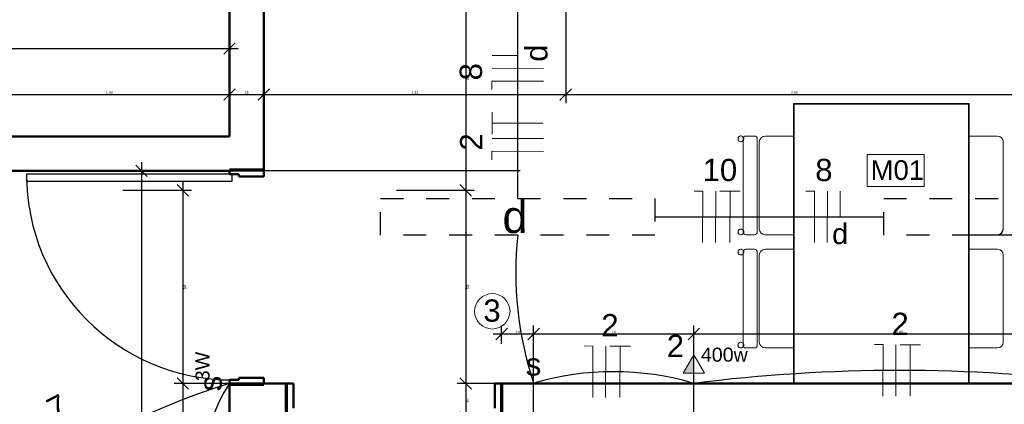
# Model space of a CAD drawing. Header units: metres. Extents: x -69 to 570, y -81 to 66.
# Tile 17 of 33: x -4.31 to 0, y -3.56 to -1.88. Entities that reach past the tile are written whole.
import ezdxf

# ---------------------------------------------------------------- set-up
doc = ezdxf.new("R2010")
doc.units = ezdxf.units.M
doc.linetypes.add('_Traço Ponto', pattern=[0.015, 0.01, -0.0025, 0, -0.0025])
for name, color, linetype, lineweight in [('A-ANNO-DIMS', 211, 'Continuous', 9), ('A-ANNO-NOTE', 3, 'Continuous', 9), ('A-DETL', 90, 'Continuous', 25), ('A-DOOR', 31, 'Continuous', 25), ('A-WALL', 113, 'Continuous', 25), ('EL-Condutos', 1, 'Continuous', 30), ('EL-Fios', 251, 'Continuous', 20), ('EL-Textos fios', 7, 'Continuous', 20), ('EL-Textos pontos', 5, 'Continuous', 20), ('HACH', 251, 'Continuous', 5), ('I-FURN', 30, 'Continuous', 25)]:
    doc.layers.add(name, color=color, linetype=linetype, lineweight=lineweight)
doc.styles.add('Arial', font='arial.ttf', dxfattribs={"height": 0.049177})
doc.styles.add('Arial_1', font='arial.ttf', dxfattribs={"height": 0.061471})
doc.styles.add('Arial_5', font='arial.ttf', dxfattribs={"height": 0.036882})
doc.styles.add('Arial_6', font='arial.ttf', dxfattribs={"height": 0.086059})
doc.styles.add('Arial_7', font='arial.ttf', dxfattribs={"height": 0.003934})
doc.dimstyles.new('Diagonal_-_1_50mm_Arial', dxfattribs={"dimscale": 0.3048, "dimtxt": 0.0375, "dimasz": 0.164042, "dimexe": 0.123031, "dimexo": 0.0625, "dimgap": 0.012303, "dimtad": 1, "dimrnd": 0.001, "dimzin": 0, "dimdsep": 46, "dimtxsty": 'Arial_5', "dimblk1": 'OBLIQUE', "dimblk2": 'OBLIQUE', "dimsah": 1, "dimcen": 0.09, "dimdle": 0.123031, "dimazin": 0, "dimtfac": 1, "dimtdec": 4, "dimtix": 1, "dimtmove": 0, "dimatfit": 3, "dimfxl": 0.246063, "dimfxlon": 1, "dimtvp": 1, "dimtolj": 1, "dimtzin": 0, "dimarcsym": 2})
doc.dimstyles.new('Diagonal_-_1_50mm_Arial_1', dxfattribs={"dimscale": 0.3048, "dimtxt": 0.0375, "dimasz": 0.164042, "dimexe": 0.123031, "dimexo": 0.0625, "dimgap": 0.012303, "dimtad": 1, "dimdec": 1, "dimlfac": 100, "dimrnd": 0.1, "dimdsep": 46, "dimtxsty": 'Arial_5', "dimblk1": 'OBLIQUE', "dimblk2": 'OBLIQUE', "dimsah": 1, "dimcen": 0.09, "dimdle": 0.123031, "dimazin": 0, "dimtfac": 1, "dimtdec": 4, "dimtix": 1, "dimtmove": 0, "dimatfit": 3, "dimfxl": 0.246063, "dimfxlon": 1, "dimtvp": 1, "dimtolj": 1, "dimtzin": 0, "dimarcsym": 2})

# ---------------------------------------------------------------- blocks, each defined once
blk = doc.blocks.new('Simbolos ok 2 - Interruptor-4436457-PLANTA BAIXA LAYOUT')
at = {"layer": 'A-ANNO-NOTE'}
blk.add_line((0, 0.00121), (0, 0), dxfattribs=at)
at = {"layer": 'A-ANNO-NOTE', "insert": (-0.00003, 0.0053), "char_height": 0.00393, "width": 0.003264, "attachment_point": 2, "line_spacing_factor": 0.938532, "style": 'Arial_7'}
blk.add_mtext('s', dxfattribs=at)
blk = doc.blocks.new('Simbolos ok - Tomada Média-4435890-PLANTA BAIXA LAYOUT')
at = {"layer": 'A-ANNO-NOTE'}
blk.add_hatch(color=256, dxfattribs=at).paths.add_polyline_path([(0, 0.00178), (-0.00186, 0.00178), (0, 0.005)], flags=0)
for p, q in [((0, 0.005), (-0.00186, 0.00178)), ((0, 0.005), (-0.00186, 0.00178)), ((0, 0.005), (0.00186, 0.00178)), ((0, 0.00178), (0, 0.005)), ((0.00186, 0.00178), (-0.00186, 0.00178)), ((-0.00186, 0.00178), (0, 0.00178)), ((0, 0.00178), (0, 0))]:
    blk.add_line(p, q, dxfattribs=at)
blk = doc.blocks.new('_Oblique')
at = {"color": 0, "linetype": 'ByBlock', "lineweight": -2}
blk.add_line((-0.5, -0.5), (0.5, 0.5), dxfattribs=at)

msp = doc.modelspace()

# ---------------------------------------------------------------- linework, layer by layer
at = {"layer": 'A-DETL', "linetype": '_Traço Ponto', "lineweight": 30}
for p, q in [((-2.7319, -2.6583), (-1.5319, -2.6583)), ((-2.7319, -2.8183), (-2.7319, -2.6583)), ((-1.5319, -2.6583), (-1.5319, -2.8183)), ((-0.5319, -2.6583), (0.6681, -2.6583)), ((-0.5319, -2.8183), (-0.5319, -2.6583)), ((-1.5319, -2.8183), (-2.7319, -2.8183)), ((0.6681, -2.8183), (-0.5319, -2.8183))]:
    msp.add_line(p, q, dxfattribs=at)
at = {"layer": 'A-DOOR', "color": 251, "lineweight": 50}
for p, q in [((-3.3924, -2.5521), (-3.3924, -2.5321)), ((-3.3924, -2.5321), (-3.2424, -2.5321)), ((-3.2424, -2.5321), (-3.2424, -2.5621)), ((-3.3512, -2.5521), (-3.3924, -2.5521)), ((-3.3512, -2.5621), (-3.3512, -2.5521)), ((-3.2424, -2.5621), (-3.3512, -2.5621)), ((-3.3512, -3.4421), (-3.3512, -3.4521)), ((-3.2424, -3.4421), (-3.3512, -3.4421)), ((-3.2424, -3.4721), (-3.2424, -3.4421)), ((-3.3512, -3.4521), (-3.3924, -3.4521)), ((-3.3924, -3.4521), (-3.3924, -3.4721)), ((-3.3924, -3.4721), (-3.2424, -3.4721)), ((-3.1424, -3.6171), (-3.1424, -3.4671)), ((-3.1424, -3.4671), (-3.1124, -3.4671)), ((-3.1124, -3.4671), (-3.1124, -3.5759)), ((-2.2024, -3.4671), (-2.2324, -3.4671)), ((-2.2324, -3.4671), (-2.2324, -3.5759)), ((-2.2024, -3.6171), (-2.2024, -3.4671))]:
    msp.add_line(p, q, dxfattribs=at)
at = {"layer": 'A-DOOR', "color": 251}
for p, q in [((-3.38, -2.5521), (-4.28, -2.5521)), ((-4.28, -2.5521), (-4.28, -2.5821)), ((-4.28, -2.5821), (-3.38, -2.5821)), ((-3.38, -2.5821), (-3.38, -2.5521))]:
    msp.add_line(p, q, dxfattribs=at)
msp.add_arc((-3.38, -2.5521), 0.9, 180, 270, dxfattribs=at)
at = {"layer": 'A-WALL', "color": 251, "lineweight": 50}
for p, q in [((-3.3924, -0.8921), (-3.3924, -2.3871)), ((-3.2424, -2.5321), (-3.2424, -1.0421)), ((-3.3924, -2.3871), (-4.4424, -2.3871)), ((-4.4424, -2.5371), (-3.3924, -2.5371)), ((-3.3924, -3.4671), (-3.2424, -3.4671)), ((-3.3924, -3.4721), (-3.3924, -7.9671)), ((-3.1424, -3.4671), (-3.2424, -3.4671)), ((1.7076, -3.4671), (-2.2024, -3.4671))]:
    msp.add_line(p, q, dxfattribs=at)
at = {"layer": 'A-WALL', "color": 251, "lineweight": 70}
for p, q in [((-3.3924, -2.5321), (-3.2424, -2.5321)), ((-3.3924, -2.5371), (-3.3924, -2.5321)), ((-3.2424, -3.4721), (-3.3924, -3.4721)), ((-3.2424, -3.4671), (-3.2424, -3.4721)), ((-3.1424, -3.6171), (-3.1424, -3.4671)), ((-2.2024, -3.4671), (-2.2024, -3.6171))]:
    msp.add_line(p, q, dxfattribs=at)
at = {"layer": 'A-WALL', "color": 251}
msp.add_line((-3.3924, -3.4721), (-3.3924, -3.4671), dxfattribs=at)
at = {"layer": 'EL-Condutos'}
for p, q in [((-2.1319, -2.6583), (-2.1319, -1.5183)), ((-1.5319, -2.7383), (-0.5319, -2.7383)), ((-2.0624, -3.6171), (-2.0624, -3.4671))]:
    msp.add_line(p, q, dxfattribs=at)
at = {"layer": 'EL-Condutos', "lineweight": 9}
msp.add_circle((-2.2432, -3.1517), 0.0774, dxfattribs=at)
at = {"layer": 'EL-Condutos'}
for centre, radius, start, end in [((-0.5991, -2.9811), 1.5415, 173.9368, 198.325), ((-1.7146, -4.6526), 1.2368, 73.4542, 106.3318), ((-0.4623, -10.5924), 7.182, 82.80081, 97.19919), ((-2.249, -7.0292), 3.7415, 107.8153, 144.4311), ((-2.8665, -3.8171), 0.6317, 146.3553, 213.6447)]:
    msp.add_arc(centre, radius, start, end, dxfattribs=at)
at = {"layer": 'EL-Fios', "color": 5}
for p, q in [((-2.1319, -2.0321), (-2.2442, -2.0316)), ((-2.0194, -2.0888), (-2.2444, -2.0878)), ((-2.2448, -2.1816), (-2.2446, -2.144)), ((-2.0197, -2.145), (-2.2446, -2.144)), ((-2.2442, -2.3279), (-2.244, -2.2798)), ((-2.2444, -2.3759), (-2.2442, -2.3279)), ((-2.0204, -2.3283), (-2.2442, -2.3279)), ((-2.0194, -2.396), (-2.2444, -2.395)), ((-2.2448, -2.4888), (-2.2446, -2.4512)), ((-2.0197, -2.4522), (-2.2446, -2.4512)), ((-1.3603, -2.6253), (-1.3227, -2.6255)), ((-1.3237, -2.8505), (-1.3227, -2.6255)), ((-1.2675, -2.8507), (-1.2666, -2.6257)), ((-1.2483, -2.6258), (-1.2036, -2.6259)), ((-1.2045, -2.8509), (-1.2036, -2.6259)), ((-1.2036, -2.6259), (-1.159, -2.6261)), ((-0.8717, -2.6254), (-0.8342, -2.6256)), ((-0.8352, -2.8506), (-0.8342, -2.6256)), ((-0.7789, -2.8508), (-0.778, -2.6258)), ((-0.7222, -2.7383), (-0.7218, -2.626)), ((-1.841, -3.3034), (-1.8034, -3.3036)), ((-1.8044, -3.5286), (-1.8034, -3.3036)), ((-1.7482, -3.5288), (-1.7472, -3.3038)), ((-1.729, -3.3039), (-1.6843, -3.304)), ((-1.6852, -3.529), (-1.6843, -3.304)), ((-1.6843, -3.304), (-1.6397, -3.3042)), ((-0.5723, -3.2975), (-0.5348, -3.2976)), ((-0.5358, -3.5226), (-0.5348, -3.2976)), ((-0.4795, -3.5229), (-0.4786, -3.2979)), ((-0.4603, -3.2979), (-0.4156, -3.2981)), ((-0.4166, -3.5231), (-0.4156, -3.2981)), ((-0.4156, -3.2981), (-0.371, -3.2983))]:
    msp.add_line(p, q, dxfattribs=at)
at = {"layer": 'HACH', "color": 253}
for p, q in [((-0.9263, -2.242), (-0.9263, -3.4671)), ((-0.1584, -2.242), (-0.9263, -2.242)), ((-0.9256, -3.4664), (-0.9256, -2.2427)), ((-0.9256, -2.2427), (-0.1591, -2.2427)), ((-0.9249, -2.2434), (-0.9256, -2.2427)), ((-0.1598, -2.2434), (-0.9249, -2.2434)), ((-0.9249, -3.4657), (-0.9249, -2.2434)), ((-0.9234, -2.2442), (-0.9234, -3.4642)), ((-0.1614, -2.2442), (-0.9234, -2.2442)), ((-0.9234, -2.245), (-0.9234, -3.4642)), ((-0.9234, -2.245), (-0.1614, -2.245)), ((-0.1614, -3.4642), (-0.1614, -2.2442)), ((-0.1614, -3.4642), (-0.1614, -2.245)), ((-0.1591, -2.2427), (-0.1598, -2.2434)), ((-0.1598, -2.2434), (-0.1598, -3.4657)), ((-0.1591, -2.2427), (-0.1591, -3.4664)), ((-0.1584, -3.4671), (-0.1584, -2.242)), ((-1.147, -2.3974), (-1.147, -2.8038)), ((-1.0974, -2.3847), (-1.1343, -2.3847)), ((-1.0847, -2.8038), (-1.0847, -2.3974)), ((-1.0758, -2.4101), (-1.0758, -2.7911)), ((-0.9263, -2.3847), (-1.0504, -2.3847)), ((-0.0344, -2.3847), (-0.1584, -2.3847)), ((-0.009, -2.7911), (-0.009, -2.4101)), ((-0.6047, -2.4658), (-0.3547, -2.4658)), ((-0.6047, -2.6058), (-0.6047, -2.4658)), ((-0.3547, -2.4658), (-0.3547, -2.6058)), ((-0.3547, -2.6058), (-0.6047, -2.6058)), ((-1.1343, -2.8165), (-1.0974, -2.8165)), ((-1.0504, -2.8165), (-0.9263, -2.8165)), ((-1.0974, -2.88), (-1.1343, -2.88)), ((-0.9263, -2.88), (-1.0504, -2.88)), ((-0.0344, -2.88), (-0.1584, -2.88)), ((-1.147, -2.8927), (-1.147, -3.2991)), ((-1.0847, -3.2991), (-1.0847, -2.8927)), ((-1.0758, -2.9054), (-1.0758, -3.2864)), ((-0.009, -3.2864), (-0.009, -2.9054)), ((-1.1343, -3.3118), (-1.0974, -3.3118)), ((-1.0504, -3.3118), (-0.9263, -3.3118)), ((-0.1584, -3.3118), (-0.0344, -3.3118))]:
    msp.add_line(p, q, dxfattribs=at)
for centre, radius, start, end in [((-1.1343, -2.3974), 0.0127, 90, 180), ((-1.0974, -2.3974), 0.0127, 360, 90), ((-1.0504, -2.4101), 0.0254, 90, 180), ((-0.0344, -2.4101), 0.0254, 360, 90), ((-1.0504, -2.7911), 0.0254, 180, 270), ((-1.1343, -2.8038), 0.0127, 180, 270), ((-1.0974, -2.8038), 0.0127, 270, 360), ((-1.1343, -2.8927), 0.0127, 90, 180), ((-1.0974, -2.8927), 0.0127, 360, 90), ((-1.0504, -2.9054), 0.0254, 90, 180), ((-0.0344, -2.9054), 0.0254, 360, 90), ((-1.1343, -3.2991), 0.0127, 180, 270), ((-1.0974, -3.2991), 0.0127, 270, 360), ((-1.0504, -3.2864), 0.0254, 180, 270), ((-0.0344, -3.2864), 0.0254, 270, 360)]:
    msp.add_arc(centre, radius, start, end, dxfattribs=at)
for points in [[(-0.9264, -2.242), (-0.9264, -2.242), (-0.9264, -2.242), (-0.9264, -2.242)], [(-0.9256, -2.2427), (-0.9258, -2.2426), (-0.9261, -2.2423), (-0.9263, -2.2421), (-0.9263, -2.242), (-0.9263, -2.242)], [(-0.1584, -2.242), (-0.1584, -2.242), (-0.1585, -2.2421), (-0.1587, -2.2423), (-0.159, -2.2426), (-0.1591, -2.2427)], [(-0.1584, -2.242), (-0.1584, -2.242), (-0.1584, -2.242), (-0.1584, -2.242)]]:
    msp.add_open_spline(points, degree=3, dxfattribs=at)
for points in [[(-1.1437, -2.3971), (-1.1437, -2.396), (-1.144, -2.394), (-1.1451, -2.3911), (-1.1468, -2.3886), (-1.1499, -2.3858), (-1.1548, -2.384), (-1.1603, -2.3846), (-1.1643, -2.3869), (-1.167, -2.3898), (-1.1687, -2.3933), (-1.169, -2.3958), (-1.169, -2.3971)], [(-1.169, -2.3971), (-1.169, -2.3981), (-1.1688, -2.4001), (-1.1677, -2.403), (-1.1659, -2.4056), (-1.1629, -2.4083), (-1.158, -2.4102), (-1.1525, -2.4095), (-1.1485, -2.4072), (-1.1458, -2.4044), (-1.1441, -2.4009), (-1.1437, -2.3984), (-1.1437, -2.3971)], [(-1.1437, -2.8043), (-1.1437, -2.8033), (-1.144, -2.8012), (-1.1451, -2.7983), (-1.1468, -2.7958), (-1.1499, -2.7931), (-1.1548, -2.7912), (-1.1603, -2.7919), (-1.1643, -2.7941), (-1.167, -2.797), (-1.1687, -2.8005), (-1.169, -2.803), (-1.169, -2.8043)], [(-1.169, -2.8043), (-1.169, -2.8053), (-1.1688, -2.8074), (-1.1677, -2.8103), (-1.1659, -2.8128), (-1.1629, -2.8155), (-1.158, -2.8174), (-1.1525, -2.8167), (-1.1485, -2.8144), (-1.1458, -2.8116), (-1.1441, -2.8081), (-1.1437, -2.8056), (-1.1437, -2.8043)], [(-1.1437, -2.8924), (-1.1437, -2.8913), (-1.144, -2.8893), (-1.1451, -2.8864), (-1.1468, -2.8839), (-1.1499, -2.8811), (-1.1548, -2.8793), (-1.1603, -2.8799), (-1.1643, -2.8822), (-1.167, -2.8851), (-1.1687, -2.8886), (-1.169, -2.8911), (-1.169, -2.8924)], [(-1.169, -2.8924), (-1.169, -2.8934), (-1.1688, -2.8954), (-1.1677, -2.8983), (-1.1659, -2.9009), (-1.1629, -2.9036), (-1.158, -2.9055), (-1.1525, -2.9048), (-1.1485, -2.9025), (-1.1458, -2.8997), (-1.1441, -2.8962), (-1.1437, -2.8937), (-1.1437, -2.8924)], [(-1.1437, -3.2996), (-1.1437, -3.2986), (-1.144, -3.2965), (-1.1451, -3.2936), (-1.1468, -3.2911), (-1.1499, -3.2884), (-1.1548, -3.2865), (-1.1603, -3.2872), (-1.1643, -3.2894), (-1.167, -3.2923), (-1.1687, -3.2958), (-1.169, -3.2983), (-1.169, -3.2996)], [(-1.169, -3.2996), (-1.169, -3.3006), (-1.1688, -3.3027), (-1.1677, -3.3056), (-1.1659, -3.3081), (-1.1629, -3.3108), (-1.158, -3.3127), (-1.1525, -3.312), (-1.1485, -3.3097), (-1.1458, -3.3069), (-1.1441, -3.3034), (-1.1437, -3.3009), (-1.1437, -3.2996)]]:
    msp.add_open_spline(points, degree=3, knots=[0, 0, 0, 0, 0.076923, 0.153846, 0.230769, 0.307692, 0.461538, 0.615385, 0.711538, 0.807692, 0.903846, 1, 1, 1, 1], dxfattribs=at)
at = {"layer": 'I-FURN', "color": 253}
for p, q in [((-0.1584, -2.8165), (-0.0344, -2.8165)), ((-0.9249, -3.4657), (-0.9256, -3.4664)), ((-0.1591, -3.4664), (-0.9256, -3.4664)), ((-0.1598, -3.4657), (-0.9249, -3.4657)), ((-0.9234, -3.4642), (-0.1614, -3.4642)), ((-0.9234, -3.4642), (-0.1614, -3.4642)), ((-0.1591, -3.4664), (-0.1598, -3.4657))]:
    msp.add_line(p, q, dxfattribs=at)
msp.add_arc((-0.0344, -2.7911), 0.0254, 270, 360, dxfattribs=at)
for points in [[(-0.9256, -3.4664), (-0.9258, -3.4666), (-0.9261, -3.4668), (-0.9262, -3.467), (-0.9263, -3.467)], [(-0.1585, -3.467), (-0.1586, -3.467), (-0.1587, -3.4668), (-0.159, -3.4666), (-0.1591, -3.4664)]]:
    msp.add_open_spline(points, degree=3, dxfattribs=at)

# ---------------------------------------------------------------- block references
at = {"layer": 'A-ANNO-NOTE', "xscale": 25, "yscale": 25, "zscale": 25}
for name, p in [('Simbolos ok - Tomada Média-4435890-PLANTA BAIXA LAYOUT', (-1.3624, -3.4671)), ('Simbolos ok 2 - Interruptor-4436457-PLANTA BAIXA LAYOUT', (-2.0624, -3.4671))]:
    msp.add_blockref(name, p, dxfattribs=at)
at = {"layer": 'A-ANNO-NOTE', "xscale": 25.00000000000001, "yscale": 25.00000000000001, "zscale": 25.00000000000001, "rotation": 89.99999999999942}
msp.add_blockref('Simbolos ok 2 - Interruptor-4436457-PLANTA BAIXA LAYOUT', (-3.3924, -3.4671), dxfattribs=at)

# ---------------------------------------------------------------- texts
at = {"layer": 'A-ANNO-NOTE', "insert": (-1.2288, -3.3105), "char_height": 0.06147, "width": 0.24225, "attachment_point": 2, "line_spacing_factor": 0.938532, "style": 'Arial_1'}
msp.add_mtext('400w', dxfattribs=at)
at = {"layer": 'A-ANNO-NOTE', "insert": (-3.5412, -3.3931), "char_height": 0.06147, "width": 0.153, "attachment_point": 2, "rotation": 90, "line_spacing_factor": 0.938532, "style": 'Arial_1'}
msp.add_mtext('3W', dxfattribs=at)
at = {"layer": 'EL-Textos fios', "color": 5, "attachment_point": 8, "line_spacing_factor": 0.798, "style": 'Arial'}
for s, insert, char_height, width, rotation in [('d', (-2.0009, -2.0221), 0.0975, 0.117, 89.7588), ('8', (-2.2869, -2.1035), 0.0975, 0.117, 89.7588), ('2', (-2.2869, -2.4107), 0.0975, 0.117, 89.7588), ('10', (-1.2484, -2.5832), 0.0975, 0.117, 359.7588), ('8', (-0.7936, -2.5833), 0.0975, 0.117, 359.7588), ('d', (-0.7225, -2.8586), 0.09, 0.324, 359.7588), ('3', (-2.2447, -3.1986), 0.0975, 0.117, 359.7588), ('2', (-1.7291, -3.2613), 0.0975, 0.117, 359.7588), ('2', (-0.4604, -3.2554), 0.0975, 0.117, 359.7588), ('7', (-4.1241, -3.6141), 0.0975, 0.117, 27.3114)]:
    msp.add_mtext(s, dxfattribs=dict(at, insert=insert, char_height=char_height, width=width, rotation=rotation))
at = {"layer": 'EL-Textos fios', "color": 3, "insert": (-1.443, -3.3521), "char_height": 0.0975, "width": 0.117, "attachment_point": 8, "rotation": 359.7588, "line_spacing_factor": 0.798, "style": 'Arial'}
msp.add_mtext('2', dxfattribs=at)
at = {"layer": 'EL-Textos pontos', "color": 3, "insert": (-2.0892, -2.8108), "char_height": 0.1412, "width": 0.16944, "attachment_point": 9, "line_spacing_factor": 0.798, "style": 'Arial'}
msp.add_mtext('d', dxfattribs=at)
at = {"layer": 'HACH', "color": 253, "style": 'Arial_6'}
msp.add_text('M01', height=0.08606, dxfattribs=at).set_placement((-0.5891, -2.5768))

# ---------------------------------------------------------------- dimensions: what is measured, and where the dimension line sits
at = {"layer": 'A-ANNO-DIMS'}
for base, p1, p2, dimstyle, override in [((-2.3596, -2.6221), (-2.2846, -1.6421), (-2.4346, -2.6221), 'Diagonal_-_1_50mm_Arial_1', {"dimpost": '<>', "dimfxl": 0.991413}), ((-3.777, -7.9671), (-3.702, -2.5371), (-3.702, -7.9671), 'Diagonal_-_1_50mm_Arial', {"dimpost": '<>', "dimfxl": 5.43}), ((-3.5967, -4.1671), (-3.5217, -3.4671), (-3.5217, -4.1671), 'Diagonal_-_1_50mm_Arial_1', {"dimpost": '<>', "dimfxl": 0.7}), ((-2.3596, -3.6171), (-2.2846, -3.4671), (-2.2846, -3.6171), 'Diagonal_-_1_50mm_Arial_1', {"dimpost": '<>', "dimfxl": 0.15})]:
    msp.add_linear_dim(base=base, p1=p1, p2=p2, angle=90, dimstyle=dimstyle, override=override, dxfattribs=at).render()
for base, p1, p2, dimstyle, override in [((-3.3924, -2.0013), (-10.4924, -2.0763), (-3.3924, -1.9263), 'Diagonal_-_1_50mm_Arial', {"dimpost": '<>', "dimfxl": 7.101584}), ((-3.3924, -2.2033), (-4.4424, -2.2783), (-3.3924, -2.1283), 'Diagonal_-_1_50mm_Arial', {"dimpost": '<>', "dimfxl": 1.06066}), ((-3.2424, -2.2033), (-3.3924, -2.1283), (-3.2424, -2.1283), 'Diagonal_-_1_50mm_Arial_1', {"dimpost": '<>', "dimfxl": 0.15}), ((-1.9224, -2.2033), (-3.2424, -2.1283), (-1.9224, -2.1283), 'Diagonal_-_1_50mm_Arial', {"dimpost": '<>', "dimfxl": 1.32}), ((0.0776, -2.2033), (-1.9224, -2.1283), (0.0776, -2.1283), 'Diagonal_-_1_50mm_Arial', {"dimpost": '<>', "dimfxl": 2}), ((-2.0624, -3.2509), (-2.2024, -3.3259), (-2.0624, -3.3259), 'Diagonal_-_1_50mm_Arial_1', {"dimpost": '<>', "dimfxl": 0.14}), ((-1.3624, -3.2509), (-2.0624, -3.3259), (-1.3624, -3.3259), 'Diagonal_-_1_50mm_Arial_1', {"dimpost": '<>', "dimfxl": 0.7}), ((0.4377, -3.2509), (-1.3624, -3.3259), (0.4377, -3.3259), 'Diagonal_-_1_50mm_Arial', {"dimpost": '<>', "dimfxl": 1.800083})]:
    msp.add_linear_dim(base=base, p1=p1, p2=p2, dimstyle=dimstyle, override=override, dxfattribs=at).render()
for base, p1, p2 in [((-3.5967, -3.4671), (-3.6717, -2.6221), (-3.5217, -3.4671)), ((-2.3596, -3.4671), (-2.4346, -2.6221), (-2.2846, -3.4671))]:
    msp.add_linear_dim(base=base, p1=p1, p2=p2, angle=90, text='\\A1;84\\Q;{\\A1;{\\H0.5x;\\S5^ ;}}', dimstyle='Diagonal_-_1_50mm_Arial_1', override={"dimpost": '<>', "dimfxl": 0.85821}, dxfattribs=at).render()

doc.saveas('drawing.dxf')
